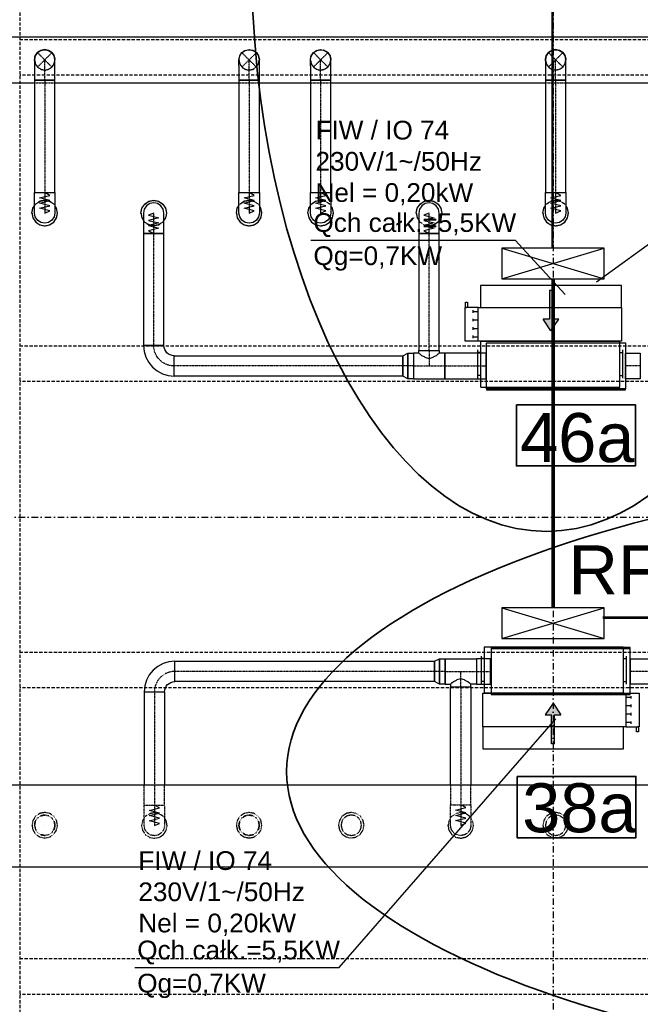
# Model space of a CAD drawing. Header units: centimetres. Extents: x -10729 to 144862, y -4437 to 43656.
# Tile 104 of 148: x 8738 to 9345, y 9923 to 10887. Entities that reach past the tile are written whole.
import ezdxf

# ---------------------------------------------------------------- set-up
doc = ezdxf.new("R2010")
doc.units = ezdxf.units.CM
doc.header["$LTSCALE"] = 0.1
for name, pattern in [('CADVENT_CENTERLINE', [9.9, 7.4, -1, 0.5, -1]), ('CADVENT_HIDDEN', [0.8, 0.25, -0.55]), ('Kondygnacja  -0_5$0$HIDDEN', [9.525, 6.35, -3.175]), ('Kondygnacja  -0_5$0$HIDDEN2', [4.7625, 3.175, -1.5875]), ('Osie rzutów$0$DASHDOT2', [12.7, 6.35, -3.175, 0, -3.175])]:
    doc.linetypes.add(name, pattern=pattern)
for name, color, linetype, lineweight in [('AU Odnośnik', 131, 'Continuous', 25), ('AU opis', 7, 'Continuous', 35), ('AU Sieć LON', 1, 'Continuous', 50), ('AU Strefa obsługiwana', 90, 'Continuous', 35), ('bgde_urządzenia', 3, 'Continuous', 30)]:
    doc.layers.add(name, color=color, linetype=linetype, lineweight=lineweight)
for name, color, linetype in [('AU Szafki Klimakonwektorów', 183, 'Continuous'), ('bgde-nawiewCEN', 7, 'Continuous'), ('bgde-nawiewDETAILS', 1, 'Continuous'), ('bgde-nawiewEXP', 1, 'Continuous'), ('bgde-nawiewHIDDEN', 1, 'Continuous'), ('bgde_opis urządzen', 6, 'Continuous'), ('Kondygnacja  -0_5$0$ARCH_KONSTR_POWYŻEJ RZUTU', 8, 'Kondygnacja  -0_5$0$HIDDEN'), ('Kondygnacja  -0_5$0$ARCH_KONSTR_POWYŻEJ RZUTU_IST', 8, 'Kondygnacja  -0_5$0$HIDDEN2'), ('Osie rzutów$0$ARCH_INFO_OSIE_IST', 8, 'Osie rzutów$0$DASHDOT2'), ('Osie rzutów$0$ARCH_INFO_OSIE_OPISY_IST', 8, 'Continuous')]:
    doc.layers.add(name, color=color, linetype=linetype)
doc.styles.add('Arial', font='ARIAL.TTF')

# ---------------------------------------------------------------- blocks, each defined once
blk = doc.blocks.new('Osie rzutów')
at = {"layer": 'Osie rzutów$0$ARCH_INFO_OSIE_IST', "ltscale": 10}
for p, q in [((9260, 12510), (9260, 4623.26)), ((4436.04, 10400), (13655, 10400))]:
    blk.add_line(p, q, dxfattribs=at)
blk = doc.blocks.new('Kondygnacja  -0_5$0$konstrukcja istniejąca -0.5')
at = {"layer": 'Kondygnacja  -0_5$0$ARCH_KONSTR_POWYŻEJ RZUTU_IST', "ltscale": 10}
for points in [[(8738, 10975), (8738, 9825)], [(8738, 10567.89), (9782, 10567.89)], [(9782, 10532.89), (8738, 10532.89)], [(8738, 10267.89), (9782, 10267.89)], [(9782, 10232.89), (8738, 10232.89)], [(8738, 9967.89), (9782, 9967.89)], [(9782, 9932.89), (8738, 9932.89)]]:
    blk.add_lwpolyline(points, dxfattribs=at)
at = {"layer": 'Kondygnacja  -0_5$0$ARCH_KONSTR_POWYŻEJ RZUTU_IST', "ltscale": 10, "elevation": 0}
for points in [[(8738, 10867.89), (9782, 10867.89)], [(9782, 10832.89), (8738, 10832.89)]]:
    blk.add_lwpolyline(points, dxfattribs=at)

msp = doc.modelspace()

# ---------------------------------------------------------------- hatches: boundary and pattern name
at = {"layer": 'bgde_urządzenia'}
h = msp.add_hatch(color=256, dxfattribs=at)
h.paths.add_polyline_path([(9256.395, 10605.516), (9259.395, 10605.516), (9259.395, 10593.85), (9265.585, 10593.85), (9257.895, 10582.422), (9250.205, 10593.85), (9256.395, 10593.85)])
h.paths.add_polyline_path([(9256.395, 10622.183), (9259.395, 10622.183), (9259.395, 10605.516), (9256.395, 10605.516)])
h = msp.add_hatch(color=256, dxfattribs=at)
h.paths.add_polyline_path([(9261.498, 10194.803), (9258.498, 10194.803), (9258.498, 10206.468), (9252.308, 10206.468), (9259.998, 10217.896), (9267.688, 10206.468), (9261.498, 10206.468)])
h.paths.add_polyline_path([(9261.498, 10178.135), (9258.498, 10178.135), (9258.498, 10194.803), (9261.498, 10194.803)])

# ---------------------------------------------------------------- linework, layer by layer
at = {"layer": 'AU Odnośnik'}
msp.add_line((9302.596, 10630.434), (9745.836, 10953.147), dxfattribs=at)
at = {"layer": 'AU opis'}
for points in [[(9224.152, 10510.203), (9340.541, 10510.203), (9340.541, 10450.196), (9224.152, 10450.196)], [(9224.69, 10146.275), (9341.079, 10146.275), (9341.079, 10086.267), (9224.69, 10086.267)]]:
    msp.add_lwpolyline(points, close=True, dxfattribs=at)
at = {"layer": 'AU Sieć LON', "color": 1}
for p, q in [((9259.406, 11831.59), (9259.406, 10663.839)), ((9259.406, 10633.839), (9259.406, 10311.873)), ((9260.645, 10633.32), (9260.645, 10311.355)), ((9308.704, 10301.925), (10453.107, 10301.925)), ((9309.943, 10301.407), (10454.346, 10301.407))]:
    msp.add_line(p, q, dxfattribs=at)
at = {"layer": 'AU Strefa obsługiwana', "extrusion": (0, 0, -1)}
msp.add_ellipse((9253.433, 10951.805), major_axis=(0, 565.597), ratio=0.510585, start_param=-1.5707963, end_param=4.712389, dxfattribs=at)
at = {"layer": 'AU Strefa obsługiwana'}
msp.add_ellipse((9844.459, 10151.022), major_axis=(845.197, 0), ratio=0.3589101, dxfattribs=at)
at = {"layer": 'AU Szafki Klimakonwektorów'}
for p, q in [((9309.952, 10663.32), (9209.952, 10663.32)), ((9209.952, 10663.32), (9209.952, 10633.32)), ((9209.952, 10633.32), (9309.952, 10663.32)), ((9209.952, 10663.32), (9309.952, 10633.32)), ((9309.952, 10663.32), (9209.952, 10663.32)), ((9209.952, 10663.32), (9209.952, 10633.32)), ((9209.952, 10633.32), (9309.952, 10663.32)), ((9209.952, 10663.32), (9309.952, 10633.32)), ((9309.952, 10633.32), (9309.952, 10663.32)), ((9309.952, 10633.32), (9309.952, 10663.32)), ((9209.952, 10633.32), (9309.952, 10633.32)), ((9209.952, 10633.32), (9309.952, 10633.32)), ((9309.943, 10311.355), (9209.943, 10311.355)), ((9309.943, 10311.355), (9209.943, 10311.355)), ((9209.943, 10311.355), (9209.943, 10281.355)), ((9209.943, 10281.355), (9309.943, 10311.355)), ((9209.943, 10311.355), (9309.943, 10281.355)), ((9309.943, 10281.355), (9309.943, 10311.355)), ((9209.943, 10281.355), (9309.943, 10281.355))]:
    msp.add_line(p, q, dxfattribs=at)
at = {"layer": 'bgde-nawiewCEN', "linetype": 'CADVENT_CENTERLINE', "ltscale": 0.06}
for p, q in [((8762.52, 10827.809), (8762.52, 10847.809)), ((8962.52, 10827.809), (8962.52, 10847.809)), ((9032.52, 10827.809), (9032.52, 10847.809)), ((9262.52, 10827.809), (9262.52, 10847.809)), ((8762.52, 10827.809), (8762.52, 10717.811)), ((8962.52, 10827.809), (8962.52, 10717.811)), ((9032.52, 10827.809), (9032.52, 10717.811)), ((9262.52, 10827.809), (9262.52, 10717.811)), ((8762.52, 10717.811), (8762.52, 10715.942)), ((8762.52, 10715.942), (8762.52, 10710.831)), ((8762.52, 10710.831), (8762.52, 10708.051)), ((8962.52, 10717.811), (8962.52, 10715.942)), ((8962.52, 10715.942), (8962.52, 10710.831)), ((8962.52, 10710.831), (8962.52, 10708.051)), ((9032.52, 10717.811), (9032.52, 10715.942)), ((9032.52, 10715.942), (9032.52, 10710.831)), ((9032.52, 10710.831), (9032.52, 10708.051)), ((9262.52, 10717.811), (9262.52, 10715.942)), ((9262.52, 10715.942), (9262.52, 10710.831)), ((9262.52, 10710.831), (9262.52, 10708.051)), ((8762.52, 10708.051), (8762.52, 10705.699)), ((8762.52, 10705.699), (8762.52, 10703.737)), ((8762.52, 10703.737), (8762.52, 10702.131)), ((8762.52, 10702.131), (8762.52, 10700.846)), ((8762.52, 10700.846), (8762.52, 10699.844)), ((8962.52, 10708.051), (8962.52, 10705.699)), ((8962.52, 10705.699), (8962.52, 10703.737)), ((8962.52, 10703.737), (8962.52, 10702.131)), ((8962.52, 10702.131), (8962.52, 10700.846)), ((8962.52, 10700.846), (8962.52, 10699.844)), ((9032.52, 10708.051), (9032.52, 10705.699)), ((9032.52, 10705.699), (9032.52, 10703.737)), ((9032.52, 10703.737), (9032.52, 10702.131)), ((9032.52, 10702.131), (9032.52, 10700.846)), ((9032.52, 10700.846), (9032.52, 10699.844)), ((9262.52, 10708.051), (9262.52, 10705.699)), ((9262.52, 10705.699), (9262.52, 10703.737)), ((9262.52, 10703.737), (9262.52, 10702.131)), ((9262.52, 10702.131), (9262.52, 10700.846)), ((9262.52, 10700.846), (9262.52, 10699.844)), ((8762.52, 10699.844), (8762.52, 10699.091)), ((8762.52, 10699.091), (8762.52, 10698.552)), ((8762.52, 10698.552), (8762.52, 10698.191)), ((8762.52, 10698.191), (8762.52, 10697.971)), ((8762.52, 10697.971), (8762.52, 10697.859)), ((8762.52, 10697.859), (8762.52, 10697.811)), ((8869.19, 10697.764), (8869.19, 10697.811)), ((8869.19, 10697.651), (8869.19, 10697.764)), ((8869.19, 10697.432), (8869.19, 10697.651)), ((8869.19, 10697.071), (8869.19, 10697.432)), ((8869.19, 10696.531), (8869.19, 10697.071)), ((8869.19, 10695.779), (8869.19, 10696.531)), ((8869.19, 10694.777), (8869.19, 10695.779)), ((8869.19, 10693.491), (8869.19, 10694.777)), ((8869.19, 10691.886), (8869.19, 10693.491)), ((8869.19, 10689.924), (8869.19, 10691.886)), ((8962.52, 10699.844), (8962.52, 10699.091)), ((8962.52, 10699.091), (8962.52, 10698.552)), ((8962.52, 10698.552), (8962.52, 10698.191)), ((8962.52, 10698.191), (8962.52, 10697.971)), ((8962.52, 10697.971), (8962.52, 10697.859)), ((8962.52, 10697.859), (8962.52, 10697.811)), ((9032.52, 10699.844), (9032.52, 10699.091)), ((9032.52, 10699.091), (9032.52, 10698.552)), ((9032.52, 10698.552), (9032.52, 10698.191)), ((9032.52, 10698.191), (9032.52, 10697.971)), ((9032.52, 10697.971), (9032.52, 10697.859)), ((9032.52, 10697.859), (9032.52, 10697.811)), ((9138.613, 10697.764), (9138.613, 10697.811)), ((9138.613, 10697.651), (9138.613, 10697.764)), ((9138.613, 10697.432), (9138.613, 10697.651)), ((9138.613, 10697.071), (9138.613, 10697.432)), ((9138.613, 10696.531), (9138.613, 10697.071)), ((9138.613, 10695.779), (9138.613, 10696.531)), ((9138.613, 10694.777), (9138.613, 10695.779)), ((9138.613, 10693.491), (9138.613, 10694.777)), ((9138.613, 10691.886), (9138.613, 10693.491)), ((9138.613, 10689.924), (9138.613, 10691.886)), ((9262.52, 10699.844), (9262.52, 10699.091)), ((9262.52, 10699.091), (9262.52, 10698.552)), ((9262.52, 10698.552), (9262.52, 10698.191)), ((9262.52, 10698.191), (9262.52, 10697.971)), ((9262.52, 10697.971), (9262.52, 10697.859)), ((9262.52, 10697.859), (9262.52, 10697.811)), ((8869.19, 10687.571), (8869.19, 10689.924)), ((8869.19, 10684.792), (8869.19, 10687.571)), ((8869.19, 10679.681), (8869.19, 10684.792)), ((9138.613, 10687.571), (9138.613, 10689.924)), ((9138.613, 10684.792), (9138.613, 10687.571)), ((9138.613, 10679.681), (9138.613, 10684.792)), ((8869.19, 10677.811), (8869.19, 10679.681)), ((8869.19, 10568.134), (8869.19, 10677.811)), ((9138.613, 10677.811), (9138.613, 10679.681)), ((9138.613, 10563.134), (9138.613, 10677.811)), ((9138.613, 10563.134), (9138.613, 10548.134)), ((9113.013, 10548.134), (8889.19, 10548.134)), ((9123.313, 10548.134), (9113.013, 10548.134)), ((9123.313, 10548.134), (9138.613, 10548.134)), ((9138.613, 10548.134), (9153.913, 10548.134)), ((9153.913, 10548.134), (9194.551, 10548.134)), ((9194.951, 10548.134), (9194.551, 10548.134)), ((9330.951, 10548.134), (9331.351, 10548.134)), ((9345.351, 10548.134), (9331.351, 10548.134)), ((9144.004, 10249.043), (8889.779, 10249.043)), ((9154.304, 10249.043), (9144.004, 10249.043)), ((9154.304, 10249.043), (9169.604, 10249.043)), ((9169.604, 10234.043), (9169.604, 10249.043)), ((9169.604, 10249.043), (9184.904, 10249.043)), ((9184.904, 10249.043), (9198.904, 10249.043)), ((9199.304, 10249.043), (9198.904, 10249.043)), ((9335.304, 10249.043), (9335.704, 10249.043)), ((9376.342, 10249.043), (9335.704, 10249.043)), ((8869.779, 10229.043), (8869.779, 10118.16)), ((9169.604, 10234.043), (9169.604, 10118.337)), ((8869.779, 10118.16), (8869.779, 10116.29)), ((8869.779, 10116.29), (8869.779, 10111.179)), ((9169.604, 10118.337), (9169.604, 10116.468)), ((9169.604, 10116.468), (9169.604, 10111.357)), ((8869.779, 10111.179), (8869.779, 10108.4)), ((8869.779, 10108.4), (8869.779, 10106.047)), ((8869.779, 10106.047), (8869.779, 10104.086)), ((8869.779, 10104.086), (8869.779, 10102.48)), ((8869.779, 10102.48), (8869.779, 10101.194)), ((9169.604, 10111.357), (9169.604, 10108.577)), ((9169.604, 10108.577), (9169.604, 10106.225)), ((9169.604, 10106.225), (9169.604, 10104.263)), ((9169.604, 10104.263), (9169.604, 10102.657)), ((9169.604, 10102.657), (9169.604, 10101.371)), ((8869.779, 10101.194), (8869.779, 10100.192)), ((8869.779, 10100.192), (8869.779, 10099.44)), ((8869.779, 10099.44), (8869.779, 10098.9)), ((8869.779, 10098.9), (8869.779, 10098.539)), ((8869.779, 10098.539), (8869.779, 10098.32)), ((8869.779, 10098.32), (8869.779, 10098.207)), ((8869.779, 10098.207), (8869.779, 10098.16)), ((9169.604, 10101.371), (9169.604, 10100.37)), ((9169.604, 10100.37), (9169.604, 10099.617)), ((9169.604, 10099.617), (9169.604, 10099.078)), ((9169.604, 10099.078), (9169.604, 10098.717)), ((9169.604, 10098.717), (9169.604, 10098.497)), ((9169.604, 10098.497), (9169.604, 10098.385)), ((9169.604, 10098.385), (9169.604, 10098.337))]:
    msp.add_line(p, q, dxfattribs=at)
at = {"layer": 'bgde-nawiewCEN', "linetype": 'CADVENT_CENTERLINE', "ltscale": 0.06, "extrusion": (0, 0, -1)}
msp.add_arc((-8889.19, 10568.134), 20, 270, 0, dxfattribs=at)
at = {"layer": 'bgde-nawiewCEN', "linetype": 'CADVENT_CENTERLINE', "ltscale": 0.06}
msp.add_arc((8889.779, 10229.043), 20, 90, 180, dxfattribs=at)
at = {"layer": 'bgde-nawiewDETAILS', "linetype": 'CADVENT_HIDDEN'}
for p, q in [((8755.449, 10840.738), (8769.591, 10854.88)), ((8755.449, 10854.88), (8769.591, 10840.738)), ((8955.449, 10840.738), (8969.591, 10854.88)), ((8955.449, 10854.88), (8969.591, 10840.738)), ((9025.449, 10840.738), (9039.591, 10854.88)), ((9025.449, 10854.88), (9039.591, 10840.738)), ((9255.449, 10840.738), (9269.591, 10854.88)), ((9255.449, 10854.88), (9269.591, 10840.738))]:
    msp.add_line(p, q, dxfattribs=at)
at = {"layer": 'bgde-nawiewEXP', "linetype": 'Continuous'}
for points in [[(8255.953, 10870.309), (9880.098, 10870.309), (9880.098, 10825.309), (9880.098, 10825.309), (9892.508, 10825.309), (9892.508, 10870.309), (9880.098, 10870.309)], [(8752.707, 10848.261), (8752.962, 10850.748), (8754.814, 10854.182), (8755.336, 10854.607)], [(8753.15, 10850.976), (8753.281, 10851.636), (8755.449, 10854.88), (8757.528, 10856.269)], [(8755.901, 10855.067), (8757.84, 10856.646), (8761.578, 10857.765), (8762.247, 10857.696)], [(8758.134, 10856.674), (8758.693, 10857.048), (8762.52, 10857.809), (8764.972, 10857.321)], [(8762.972, 10857.622), (8765.459, 10857.367), (8768.893, 10855.515), (8769.318, 10854.993)], [(8765.687, 10857.179), (8766.347, 10857.048), (8769.591, 10854.88), (8770.98, 10852.802)], [(8769.779, 10854.428), (8771.357, 10852.49), (8772.476, 10848.752), (8772.407, 10848.082)], [(8952.71, 10848.267), (8952.952, 10850.716), (8954.793, 10854.156), (8955.333, 10854.599)], [(8953.281, 10851.636), (8955.449, 10854.88), (8958.693, 10857.048), (8958.113, 10856.66)], [(8953.281, 10851.636), (8955.449, 10854.88), (8957.496, 10856.248)], [(8955.907, 10855.07), (8957.81, 10856.63), (8961.545, 10857.761), (8962.239, 10857.693)], [(8958.693, 10857.048), (8962.52, 10857.809), (8964.935, 10857.329)], [(8958.693, 10857.048), (8962.52, 10857.809), (8966.347, 10857.048), (8965.663, 10857.184)], [(8962.978, 10857.62), (8965.427, 10857.377), (8968.868, 10855.536), (8969.31, 10854.997)], [(8966.347, 10857.048), (8969.591, 10854.88), (8970.959, 10852.833)], [(8966.347, 10857.048), (8969.591, 10854.88), (8971.759, 10851.636), (8972.52, 10847.809)], [(8969.781, 10854.423), (8971.342, 10852.519), (8972.473, 10848.785), (8972.404, 10848.09)], [(9022.707, 10848.261), (9022.962, 10850.748), (9024.814, 10854.182), (9025.336, 10854.607)], [(9023.281, 10851.636), (9025.449, 10854.88), (9028.693, 10857.048), (9028.134, 10856.674)], [(9023.281, 10851.636), (9025.449, 10854.88), (9027.528, 10856.269)], [(9025.901, 10855.067), (9027.84, 10856.646), (9031.578, 10857.765), (9032.247, 10857.696)], [(9028.693, 10857.048), (9032.52, 10857.809), (9034.972, 10857.321)], [(9028.693, 10857.048), (9032.52, 10857.809), (9036.347, 10857.048), (9035.687, 10857.179)], [(9032.972, 10857.622), (9035.459, 10857.367), (9038.893, 10855.515), (9039.318, 10854.993)], [(9036.347, 10857.048), (9039.591, 10854.88), (9040.98, 10852.802)], [(9036.347, 10857.048), (9039.591, 10854.88), (9041.759, 10851.636), (9042.52, 10847.809)], [(9039.779, 10854.428), (9041.357, 10852.49), (9042.476, 10848.752), (9042.407, 10848.082)], [(9252.702, 10848.249), (9252.981, 10850.81), (9254.856, 10854.232), (9255.343, 10854.624)], [(9253.16, 10851.023), (9253.281, 10851.636), (9255.449, 10854.88), (9257.592, 10856.312)], [(9255.889, 10855.062), (9257.897, 10856.676), (9261.642, 10857.77), (9262.264, 10857.703)], [(9258.174, 10856.701), (9258.693, 10857.048), (9262.52, 10857.809), (9265.047, 10857.306)], [(9262.96, 10857.627), (9265.521, 10857.348), (9268.943, 10855.474), (9269.335, 10854.986)], [(9265.734, 10857.17), (9266.347, 10857.048), (9269.591, 10854.88), (9271.023, 10852.738)], [(9269.773, 10854.441), (9271.387, 10852.432), (9272.482, 10848.687), (9272.414, 10848.066)], [(8752.52, 10847.809), (8753.008, 10850.261)], [(8771.385, 10852.196), (8771.759, 10851.636), (8772.52, 10847.809)], [(8952.52, 10841.951), (8952.52, 10827.809), (8972.52, 10827.809), (8972.52, 10847.809), (8971.759, 10851.636), (8971.371, 10852.216)], [(8952.52, 10841.951), (8952.52, 10847.809), (8953.281, 10851.636), (8953.145, 10850.951)], [(8952.52, 10847.809), (8953.001, 10850.223)], [(9022.52, 10841.951), (9022.52, 10827.809), (9042.52, 10827.809), (9042.52, 10847.809), (9041.759, 10851.636), (9041.385, 10852.196)], [(9022.52, 10841.951), (9022.52, 10847.809), (9023.281, 10851.636), (9023.15, 10850.976)], [(9022.52, 10847.809), (9023.008, 10850.261)], [(9252.52, 10847.809), (9253.023, 10850.336)], [(9271.412, 10852.156), (9271.759, 10851.636), (9272.52, 10847.809)], [(8702.52, 10825.309), (8752.52, 10825.309)], [(8772.52, 10825.309), (8952.52, 10825.309)], [(8972.52, 10825.309), (9022.52, 10825.309)], [(9042.52, 10825.309), (9252.52, 10825.309)], [(9272.52, 10825.309), (9462.52, 10825.309)], [(8856.69, 10697.811), (8857.641, 10702.595), (8860.351, 10706.65), (8864.406, 10709.36), (8869.19, 10710.311), (8873.973, 10709.36), (8878.028, 10706.65), (8880.738, 10702.595), (8881.69, 10697.811), (8880.738, 10693.028), (8879.19, 10690.71)], [(9126.113, 10697.811), (9127.064, 10702.595), (9129.774, 10706.65), (9133.829, 10709.36), (9138.613, 10710.311), (9143.396, 10709.36), (9147.451, 10706.65), (9150.161, 10702.595), (9151.113, 10697.811), (9150.161, 10693.028), (9148.613, 10690.71)], [(8750.02, 10697.811), (8750.972, 10693.028), (8753.681, 10688.973), (8757.737, 10686.263), (8762.52, 10685.311), (8767.304, 10686.263), (8771.359, 10688.973), (8774.069, 10693.028), (8775.02, 10697.811), (8774.069, 10702.595), (8772.52, 10704.913)], [(8750.02, 10697.811), (8750.972, 10702.595), (8752.52, 10704.913)], [(8950.02, 10697.811), (8950.972, 10693.028), (8953.681, 10688.973), (8957.737, 10686.263), (8962.52, 10685.311), (8967.304, 10686.263), (8971.359, 10688.973), (8974.069, 10693.028), (8975.02, 10697.811), (8974.069, 10702.595), (8972.52, 10704.913)], [(8950.02, 10697.811), (8950.972, 10702.595), (8952.52, 10704.913)], [(9020.02, 10697.811), (9020.972, 10693.028), (9023.681, 10688.973), (9027.737, 10686.263), (9032.52, 10685.311), (9037.304, 10686.263), (9041.359, 10688.973), (9044.069, 10693.028), (9045.02, 10697.811), (9044.069, 10702.595), (9042.52, 10704.913)], [(9020.02, 10697.811), (9020.972, 10702.595), (9022.52, 10704.913)], [(9250.02, 10697.811), (9250.972, 10693.028), (9253.681, 10688.973), (9257.737, 10686.263), (9262.52, 10685.311), (9267.304, 10686.263), (9271.359, 10688.973), (9274.069, 10693.028), (9275.02, 10697.811), (9274.069, 10702.595), (9272.52, 10704.913)], [(9250.02, 10697.811), (9250.972, 10702.595), (9252.52, 10704.913)], [(8856.69, 10697.811), (8857.641, 10693.028), (8859.19, 10690.71)], [(9126.113, 10697.811), (9127.064, 10693.028), (9128.613, 10690.71)], [(9128.613, 10560.634), (9128.613, 10563.134), (9148.613, 10563.134), (9148.613, 10560.634)], [(9194.551, 10535.634), (9194.551, 10560.634), (9194.951, 10560.634)], [(9330.951, 10535.634), (9331.351, 10535.634), (9331.351, 10560.634), (9330.951, 10560.634)], [(9194.551, 10535.634), (9194.951, 10535.634)], [(9154.304, 10236.543), (9154.304, 10261.543), (9184.904, 10261.543), (9184.904, 10236.543), (9179.604, 10236.543)], [(9198.904, 10236.543), (9198.904, 10261.543), (9199.304, 10261.543)], [(9335.304, 10236.543), (9335.704, 10236.543), (9335.704, 10261.543), (9335.304, 10261.543)], [(9154.304, 10236.543), (9159.604, 10236.543), (9159.604, 10234.043), (9179.604, 10234.043), (9179.604, 10236.543), (9178.843, 10237.305), (9178.203, 10237.495), (9176.675, 10239.023), (9174.029, 10240.205), (9173.431, 10240.803), (9169.604, 10241.942), (9165.777, 10240.803), (9165.178, 10240.205), (9162.533, 10239.023), (9161.004, 10237.495), (9160.365, 10237.305), (9159.604, 10236.543)], [(8859.779, 10229.043), (8859.779, 10137.759)], [(8859.779, 10229.043), (8879.779, 10229.043), (8879.779, 10137.759)], [(9159.604, 10137.759), (9159.604, 10234.043), (9179.604, 10234.043), (9179.604, 10137.759)], [(9198.904, 10236.543), (9199.304, 10236.543)]]:
    msp.add_lwpolyline(points, dxfattribs=at)
for points in [[(8752.52, 10841.951), (8752.52, 10827.809), (8772.52, 10827.809), (8772.52, 10847.809), (8771.759, 10851.636), (8769.591, 10854.88), (8766.347, 10857.048), (8762.52, 10857.809), (8758.693, 10857.048), (8755.449, 10854.88), (8753.281, 10851.636), (8752.52, 10847.809), (8752.52, 10844.438)], [(9252.52, 10838.92), (9252.52, 10827.809), (9272.52, 10827.809), (9272.52, 10847.809), (9271.759, 10851.636), (9269.591, 10854.88), (9266.347, 10857.048), (9262.52, 10857.809), (9258.693, 10857.048), (9255.449, 10854.88), (9253.281, 10851.636), (9252.52, 10847.809), (9252.52, 10841.951)], [(8752.52, 10827.809), (8752.52, 10717.811), (8772.52, 10717.811), (8772.52, 10827.809), (8753.281, 10827.809)], [(8952.52, 10827.809), (8952.52, 10717.811), (8972.52, 10717.811), (8972.52, 10827.809), (8953.281, 10827.809)], [(9022.52, 10827.809), (9022.52, 10717.811), (9042.52, 10717.811), (9042.52, 10827.809), (9023.281, 10827.809)], [(9252.52, 10827.809), (9252.52, 10717.811), (9272.52, 10717.811), (9272.52, 10827.809), (9253.281, 10827.809)], [(8752.52, 10702.131), (8752.52, 10717.811), (8772.52, 10717.811), (8772.52, 10697.811), (8771.759, 10693.985), (8769.591, 10690.74), (8766.347, 10688.573), (8762.52, 10687.811), (8758.693, 10688.573), (8755.449, 10690.74), (8753.281, 10693.985), (8752.52, 10697.811), (8752.52, 10700.846)], [(8952.52, 10697.811), (8952.52, 10717.811), (8972.52, 10717.811), (8972.52, 10697.811), (8971.759, 10693.985), (8969.591, 10690.74), (8966.347, 10688.573), (8962.52, 10687.811), (8958.693, 10688.573), (8955.449, 10690.74), (8953.281, 10693.985)], [(9022.52, 10700.846), (9022.52, 10717.811), (9042.52, 10717.811), (9042.52, 10697.811), (9041.759, 10693.985), (9039.591, 10690.74), (9036.347, 10688.573), (9032.52, 10687.811), (9028.693, 10688.573), (9025.449, 10690.74), (9023.281, 10693.985), (9022.52, 10697.811), (9022.52, 10699.844)], [(9252.52, 10697.811), (9252.52, 10717.811), (9272.52, 10717.811), (9272.52, 10697.811), (9271.759, 10693.985), (9269.591, 10690.74), (9266.347, 10688.573), (9262.52, 10687.811), (9258.693, 10688.573), (9255.449, 10690.74), (9253.281, 10693.985)], [(8859.19, 10697.432), (8859.19, 10677.811), (8879.19, 10677.811), (8879.19, 10697.811), (8878.428, 10701.638), (8876.261, 10704.883), (8873.016, 10707.05), (8869.19, 10707.811), (8865.363, 10707.05), (8862.119, 10704.883), (8859.951, 10701.638), (8859.19, 10697.811), (8859.19, 10697.651)], [(9128.613, 10697.071), (9128.613, 10677.811), (9148.613, 10677.811), (9148.613, 10697.811), (9147.851, 10701.638), (9145.684, 10704.883), (9142.439, 10707.05), (9138.613, 10707.811), (9134.786, 10707.05), (9131.542, 10704.883), (9129.374, 10701.638), (9128.613, 10697.811), (9128.613, 10697.432)], [(8859.19, 10568.134), (8879.19, 10568.134), (8879.19, 10677.811), (8859.19, 10677.811)], [(9128.613, 10563.134), (9148.613, 10563.134), (9148.613, 10677.811), (9128.613, 10677.811)], [(8859.19, 10568.134), (8859.766, 10562.281), (8861.473, 10556.653), (8864.246, 10551.467), (8867.976, 10546.921), (8872.523, 10543.19), (8877.709, 10540.417), (8883.337, 10538.71), (8889.19, 10538.134), (8889.19, 10558.134), (8887.239, 10558.326), (8885.363, 10558.895), (8883.634, 10559.819), (8882.119, 10561.063), (8880.875, 10562.578), (8879.951, 10564.307), (8879.382, 10566.183), (8879.19, 10568.134), (8859.951, 10568.134)], [(9194.951, 10524.634), (9330.951, 10524.634), (9330.951, 10525.634), (9194.951, 10525.634), (9194.951, 10570.634), (9330.951, 10570.634), (9330.951, 10525.634), (9194.951, 10525.634)], [(8889.19, 10538.134), (8889.19, 10558.134), (9113.013, 10558.134), (9113.013, 10538.134)], [(9113.013, 10538.134), (9113.013, 10558.134), (9117.828, 10560.634), (9117.828, 10535.634)], [(9117.828, 10535.634), (9117.828, 10560.634), (9123.313, 10560.634), (9123.313, 10535.634)], [(9123.313, 10535.634), (9153.913, 10535.634), (9153.913, 10560.634), (9148.613, 10560.634), (9147.851, 10559.873), (9147.212, 10559.682), (9145.684, 10558.154), (9143.038, 10556.973), (9142.439, 10556.374), (9138.613, 10555.235), (9134.786, 10556.374), (9134.187, 10556.973), (9131.542, 10558.154), (9130.013, 10559.682), (9129.374, 10559.873), (9128.613, 10560.634), (9123.313, 10560.634), (9123.313, 10536.585)], [(9153.913, 10535.634), (9194.551, 10535.634), (9194.551, 10560.634), (9153.913, 10560.634), (9153.913, 10536.585)], [(9331.351, 10535.634), (9331.351, 10560.634), (9345.351, 10560.634), (9345.351, 10535.634)], [(9199.304, 10271.543), (9335.304, 10271.543), (9335.304, 10272.543), (9199.304, 10272.543)], [(9199.304, 10226.543), (9335.304, 10226.543), (9335.304, 10271.543), (9199.304, 10271.543)], [(8859.779, 10229.043), (8879.779, 10229.043), (8879.971, 10230.994), (8880.541, 10232.87), (8881.465, 10234.599), (8882.708, 10236.114), (8884.224, 10237.358), (8885.952, 10238.282), (8887.828, 10238.851), (8889.779, 10239.043), (8889.779, 10259.043), (8883.927, 10258.467), (8878.299, 10256.76), (8873.112, 10253.987), (8868.566, 10250.257), (8864.835, 10245.711), (8862.063, 10240.524), (8860.356, 10234.896)], [(8889.779, 10239.043), (8889.779, 10259.043), (9144.004, 10259.043), (9144.004, 10239.043)], [(9144.004, 10239.043), (9144.004, 10259.043), (9148.82, 10261.543), (9148.82, 10236.543)], [(9148.82, 10236.543), (9148.82, 10261.543), (9154.304, 10261.543), (9154.304, 10236.543)], [(9184.904, 10236.543), (9198.904, 10236.543), (9198.904, 10261.543), (9184.904, 10261.543), (9184.904, 10237.495)], [(9335.704, 10236.543), (9335.704, 10261.543), (9376.342, 10261.543), (9376.342, 10236.543)], [(7011.585, 10057.759), (11187.437, 10057.759), (11187.437, 10137.759), (7011.585, 10137.759), (7011.585, 10097.759)]]:
    msp.add_lwpolyline(points, close=True, dxfattribs=at)
at = {"layer": 'bgde-nawiewEXP'}
for points in [[(8762.52, 10697.811), (8767.52, 10699.941), (8757.52, 10702.477), (8767.52, 10704.999), (8757.52, 10707.528), (8767.52, 10710.081), (8757.52, 10712.617), (8767.52, 10715.163), (8762.52, 10717.811)], [(8962.52, 10697.811), (8967.52, 10699.941), (8957.52, 10702.477), (8967.52, 10704.999), (8957.52, 10707.528), (8967.52, 10710.081), (8957.52, 10712.617), (8967.52, 10715.163), (8962.52, 10717.811)], [(9032.52, 10697.811), (9037.52, 10699.941), (9027.52, 10702.477), (9037.52, 10704.999), (9027.52, 10707.528), (9037.52, 10710.081), (9027.52, 10712.617), (9037.52, 10715.163), (9032.52, 10717.811)], [(9262.52, 10697.811), (9267.52, 10699.941), (9257.52, 10702.477), (9267.52, 10704.999), (9257.52, 10707.528), (9267.52, 10710.081), (9257.52, 10712.617), (9267.52, 10715.163), (9262.52, 10717.811)], [(8869.19, 10697.811), (8864.19, 10695.682), (8874.19, 10693.146), (8864.19, 10690.623), (8874.19, 10688.095), (8864.19, 10685.542), (8874.19, 10683.006), (8864.19, 10680.46), (8869.19, 10677.811)], [(9138.613, 10697.811), (9133.613, 10695.682), (9143.613, 10693.146), (9133.613, 10690.623), (9143.613, 10688.095), (9133.613, 10685.542), (9143.613, 10683.006), (9133.613, 10680.46), (9138.613, 10677.811)]]:
    msp.add_lwpolyline(points, dxfattribs=at)
at = {"layer": 'bgde-nawiewHIDDEN', "linetype": 'CADVENT_HIDDEN'}
for points in [[(8755.336, 10854.607), (8755.901, 10855.067)], [(8757.528, 10856.269), (8758.134, 10856.674)], [(8762.247, 10857.696), (8762.972, 10857.622)], [(8764.972, 10857.321), (8765.687, 10857.179)], [(8769.318, 10854.993), (8769.779, 10854.428)], [(8955.333, 10854.599), (8955.907, 10855.07)], [(8957.496, 10856.248), (8958.113, 10856.66)], [(8962.239, 10857.693), (8962.978, 10857.62)], [(8964.935, 10857.329), (8965.663, 10857.184)], [(8969.31, 10854.997), (8969.781, 10854.423)], [(9025.336, 10854.607), (9025.901, 10855.067)], [(9027.528, 10856.269), (9028.134, 10856.674)], [(9032.247, 10857.696), (9032.972, 10857.622)], [(9034.972, 10857.321), (9035.687, 10857.179)], [(9039.318, 10854.993), (9039.779, 10854.428)], [(9255.343, 10854.624), (9255.889, 10855.062)], [(9257.592, 10856.312), (9258.174, 10856.701)], [(9262.264, 10857.703), (9262.96, 10857.627)], [(9265.047, 10857.306), (9265.734, 10857.17)], [(9269.335, 10854.986), (9269.773, 10854.441)], [(8752.52, 10847.809), (8753.281, 10843.982), (8755.449, 10840.738), (8758.693, 10838.57), (8762.52, 10837.809), (8766.347, 10838.57), (8769.591, 10840.738), (8771.759, 10843.982), (8772.52, 10847.809)], [(8752.565, 10846.866), (8752.707, 10848.261)], [(8752.565, 10846.866), (8753.683, 10843.128), (8756.147, 10840.103), (8759.581, 10838.251), (8763.463, 10837.854), (8767.201, 10838.972), (8770.226, 10841.436), (8772.079, 10844.87), (8772.407, 10848.082)], [(8753.008, 10850.261), (8753.15, 10850.976)], [(8770.98, 10852.802), (8771.385, 10852.196)], [(8952.52, 10847.809), (8953.281, 10843.982), (8955.449, 10840.738), (8958.693, 10838.57), (8962.52, 10837.809), (8966.347, 10838.57), (8969.591, 10840.738), (8971.759, 10843.982), (8972.52, 10847.809)], [(8952.568, 10846.833), (8952.71, 10848.267)], [(8952.568, 10846.833), (8953.699, 10843.099), (8956.173, 10840.082), (8959.613, 10838.241), (8963.496, 10837.857), (8967.23, 10838.988), (8970.248, 10841.462), (8972.088, 10844.902), (8972.404, 10848.09)], [(8953.001, 10850.223), (8953.145, 10850.951)], [(8970.959, 10852.833), (8971.371, 10852.216)], [(9022.52, 10847.809), (9023.281, 10843.982), (9025.449, 10840.738), (9028.693, 10838.57), (9032.52, 10837.809), (9036.347, 10838.57), (9039.591, 10840.738), (9041.759, 10843.982), (9042.52, 10847.809)], [(9022.565, 10846.866), (9022.707, 10848.261)], [(9022.565, 10846.866), (9023.683, 10843.128), (9026.147, 10840.103), (9029.581, 10838.251), (9033.463, 10837.854), (9037.201, 10838.972), (9040.226, 10841.436), (9042.079, 10844.87), (9042.407, 10848.082)], [(9023.008, 10850.261), (9023.15, 10850.976)], [(9040.98, 10852.802), (9041.385, 10852.196)], [(9252.52, 10847.809), (9253.281, 10843.982), (9255.449, 10840.738), (9258.693, 10838.57), (9262.52, 10837.809), (9266.347, 10838.57), (9269.591, 10840.738), (9271.759, 10843.982), (9272.52, 10847.809)], [(9252.559, 10846.931), (9252.702, 10848.249)], [(9252.559, 10846.931), (9253.653, 10843.186), (9256.097, 10840.144), (9259.519, 10838.27), (9263.398, 10837.848), (9267.144, 10838.942), (9270.185, 10841.386), (9272.059, 10844.808), (9272.414, 10848.066)], [(9253.023, 10850.336), (9253.16, 10851.023)], [(9271.023, 10852.738), (9271.412, 10852.156)], [(8752.52, 10825.309), (8772.52, 10825.309)], [(8952.52, 10825.309), (8972.52, 10825.309)], [(9022.52, 10825.309), (9042.52, 10825.309)], [(9252.52, 10825.309), (9272.52, 10825.309)], [(8750.02, 10697.811), (8750.972, 10693.028), (8753.681, 10688.973), (8757.737, 10686.263), (8762.52, 10685.311), (8767.304, 10686.263), (8771.359, 10688.973), (8774.069, 10693.028), (8775.02, 10697.811), (8774.069, 10702.595), (8771.359, 10706.65), (8767.304, 10709.36), (8762.52, 10710.311), (8757.737, 10709.36), (8753.681, 10706.65), (8752.52, 10704.913)], [(8750.02, 10697.811), (8750.972, 10702.595), (8753.681, 10706.65), (8757.737, 10709.36), (8762.52, 10710.311), (8767.304, 10709.36), (8771.359, 10706.65), (8772.52, 10704.913)], [(8856.69, 10697.811), (8857.641, 10702.595), (8860.351, 10706.65), (8864.406, 10709.36), (8869.19, 10710.311), (8873.973, 10709.36), (8878.028, 10706.65), (8880.738, 10702.595), (8881.69, 10697.811), (8880.738, 10693.028), (8878.028, 10688.973), (8873.973, 10686.263), (8869.19, 10685.311), (8864.406, 10686.263), (8860.351, 10688.973), (8864.406, 10686.263), (8869.19, 10685.311), (8873.973, 10686.263), (8878.028, 10688.973), (8879.19, 10690.71)], [(8950.02, 10697.811), (8950.972, 10693.028), (8953.681, 10688.973), (8957.737, 10686.263), (8962.52, 10685.311), (8967.304, 10686.263), (8971.359, 10688.973), (8974.069, 10693.028), (8975.02, 10697.811), (8974.069, 10702.595), (8971.359, 10706.65), (8967.304, 10709.36), (8962.52, 10710.311), (8957.737, 10709.36), (8953.681, 10706.65), (8952.52, 10704.913)], [(8950.02, 10697.811), (8950.972, 10702.595), (8953.681, 10706.65), (8957.737, 10709.36), (8962.52, 10710.311), (8967.304, 10709.36), (8971.359, 10706.65), (8972.52, 10704.913)], [(9020.02, 10697.811), (9020.972, 10693.028), (9023.681, 10688.973), (9027.737, 10686.263), (9032.52, 10685.311), (9037.304, 10686.263), (9041.359, 10688.973), (9044.069, 10693.028), (9045.02, 10697.811), (9044.069, 10702.595), (9041.359, 10706.65), (9037.304, 10709.36), (9032.52, 10710.311), (9027.737, 10709.36), (9023.681, 10706.65), (9022.52, 10704.913)], [(9020.02, 10697.811), (9020.972, 10702.595), (9023.681, 10706.65), (9027.737, 10709.36), (9032.52, 10710.311), (9037.304, 10709.36), (9041.359, 10706.65), (9042.52, 10704.913)], [(9126.113, 10697.811), (9127.064, 10702.595), (9129.774, 10706.65), (9133.829, 10709.36), (9138.613, 10710.311), (9143.396, 10709.36), (9147.451, 10706.65), (9150.161, 10702.595), (9151.113, 10697.811), (9150.161, 10693.028), (9147.451, 10688.973), (9143.396, 10686.263), (9138.613, 10685.311), (9133.829, 10686.263), (9129.774, 10688.973), (9133.829, 10686.263), (9138.613, 10685.311), (9143.396, 10686.263), (9147.451, 10688.973), (9148.613, 10690.71)], [(9250.02, 10697.811), (9250.972, 10693.028), (9253.681, 10688.973), (9257.737, 10686.263), (9262.52, 10685.311), (9267.304, 10686.263), (9271.359, 10688.973), (9274.069, 10693.028), (9275.02, 10697.811), (9274.069, 10702.595), (9271.359, 10706.65), (9267.304, 10709.36), (9262.52, 10710.311), (9257.737, 10709.36), (9253.681, 10706.65), (9252.52, 10704.913)], [(9250.02, 10697.811), (9250.972, 10702.595), (9253.681, 10706.65), (9257.737, 10709.36), (9262.52, 10710.311), (9267.304, 10709.36), (9271.359, 10706.65), (9272.52, 10704.913)], [(8856.69, 10697.811), (8857.641, 10693.028), (8860.351, 10688.973), (8859.19, 10690.71)], [(9126.113, 10697.811), (9127.064, 10693.028), (9129.774, 10688.973), (9128.613, 10690.71)], [(9194.951, 10535.634), (9194.951, 10560.634)], [(9330.951, 10535.634), (9330.951, 10560.634)], [(9199.304, 10236.543), (9199.304, 10261.543)], [(9335.304, 10236.543), (9335.304, 10261.543)], [(8859.779, 10118.16), (8879.779, 10118.16), (8879.779, 10137.759)], [(8859.779, 10118.16), (8859.779, 10137.759)], [(9159.604, 10137.759), (9159.604, 10118.337), (9179.604, 10118.337), (9179.604, 10137.759)], [(8752.52, 10098.477), (8753.281, 10102.304), (8755.449, 10105.548), (8758.693, 10107.716), (8762.52, 10108.477), (8766.347, 10107.716)], [(8766.347, 10107.716), (8762.52, 10108.477)], [(8766.347, 10107.716), (8769.591, 10105.548), (8771.759, 10102.304)], [(8771.759, 10102.304), (8769.591, 10105.548)], [(8752.52, 10098.477), (8753.281, 10094.65), (8755.449, 10091.406), (8758.693, 10089.238), (8762.52, 10088.477)], [(8766.347, 10089.238), (8769.591, 10091.406), (8771.759, 10094.65)], [(8771.759, 10094.65), (8769.591, 10091.406)], [(8771.759, 10102.304), (8772.52, 10098.477), (8771.759, 10094.65)], [(8771.759, 10094.65), (8772.52, 10098.477)], [(8762.52, 10088.477), (8758.693, 10089.238)], [(8762.52, 10088.477), (8766.347, 10089.238)], [(8766.347, 10089.238), (8762.52, 10088.477)]]:
    msp.add_lwpolyline(points, dxfattribs=at)
for points in [[(8859.779, 10098.9), (8859.779, 10118.16), (8879.779, 10118.16), (8879.779, 10098.16), (8879.018, 10094.333), (8876.85, 10091.089), (8873.606, 10088.921), (8869.779, 10088.16), (8865.952, 10088.921), (8862.708, 10091.089), (8860.541, 10094.333), (8859.779, 10098.16), (8859.779, 10098.539)], [(9159.604, 10102.657), (9159.604, 10118.337), (9179.604, 10118.337), (9179.604, 10098.337), (9178.843, 10094.511), (9176.675, 10091.266), (9173.431, 10089.099), (9169.604, 10088.337), (9165.777, 10089.099), (9162.533, 10091.266), (9160.365, 10094.511), (9159.604, 10098.337), (9159.604, 10101.371)], [(8750.02, 10098.477), (8750.972, 10093.694), (8753.681, 10089.638), (8757.737, 10086.929), (8762.52, 10085.977), (8767.304, 10086.929), (8771.359, 10089.638), (8774.069, 10093.694), (8775.02, 10098.477), (8774.069, 10103.261), (8771.359, 10107.316), (8767.304, 10110.026), (8762.52, 10110.977), (8757.737, 10110.026), (8753.681, 10107.316), (8750.972, 10103.261)], [(8750.02, 10098.477), (8750.972, 10093.694), (8753.681, 10089.638), (8757.737, 10086.929), (8762.52, 10085.977), (8767.304, 10086.929), (8771.359, 10089.638), (8774.069, 10093.694), (8775.02, 10098.477), (8774.069, 10103.261), (8771.359, 10107.316), (8767.304, 10110.026), (8762.52, 10110.977), (8757.737, 10110.026), (8753.681, 10107.316), (8750.972, 10103.261)], [(8752.52, 10098.477), (8753.281, 10094.65), (8755.449, 10091.406), (8758.693, 10089.238), (8762.52, 10088.477), (8766.347, 10089.238), (8769.591, 10091.406), (8771.759, 10094.65), (8772.52, 10098.477), (8771.759, 10102.304), (8769.591, 10105.548), (8766.347, 10107.716), (8762.52, 10108.477), (8758.693, 10107.716), (8755.449, 10105.548), (8753.281, 10102.304)], [(8857.279, 10098.16), (8858.231, 10093.376), (8860.94, 10089.321), (8864.996, 10086.611), (8869.779, 10085.66), (8874.563, 10086.611), (8878.618, 10089.321), (8881.328, 10093.376), (8882.279, 10098.16), (8881.328, 10102.943), (8878.618, 10106.998), (8874.563, 10109.708), (8869.779, 10110.66), (8864.996, 10109.708), (8860.94, 10106.998), (8858.231, 10102.943)], [(8857.279, 10098.16), (8858.231, 10093.376), (8860.94, 10089.321), (8864.996, 10086.611), (8869.779, 10085.66), (8874.563, 10086.611), (8878.618, 10089.321), (8881.328, 10093.376), (8882.279, 10098.16), (8881.328, 10102.943), (8878.618, 10106.998), (8874.563, 10109.708), (8869.779, 10110.66), (8864.996, 10109.708), (8860.94, 10106.998), (8858.231, 10102.943)], [(8950.02, 10098.477), (8950.972, 10093.694), (8953.681, 10089.638), (8957.737, 10086.929), (8962.52, 10085.977), (8967.304, 10086.929), (8971.359, 10089.638), (8974.069, 10093.694), (8975.02, 10098.477), (8974.069, 10103.261), (8971.359, 10107.316), (8967.304, 10110.026), (8962.52, 10110.977), (8957.737, 10110.026), (8953.681, 10107.316), (8950.972, 10103.261)], [(8950.02, 10098.477), (8950.972, 10093.694), (8953.681, 10089.638), (8957.737, 10086.929), (8962.52, 10085.977), (8967.304, 10086.929), (8971.359, 10089.638), (8974.069, 10093.694), (8975.02, 10098.477), (8974.069, 10103.261), (8971.359, 10107.316), (8967.304, 10110.026), (8962.52, 10110.977), (8957.737, 10110.026), (8953.681, 10107.316), (8950.972, 10103.261)], [(8952.52, 10098.477), (8953.281, 10102.304), (8955.449, 10105.548), (8958.693, 10107.716), (8962.52, 10108.477), (8966.347, 10107.716), (8969.591, 10105.548), (8971.759, 10102.304), (8972.52, 10098.477), (8971.759, 10094.65), (8969.591, 10091.406), (8966.347, 10089.238), (8962.52, 10088.477), (8958.693, 10089.238), (8955.449, 10091.406), (8953.281, 10094.65)], [(8952.52, 10098.477), (8953.281, 10094.65), (8955.449, 10091.406), (8958.693, 10089.238), (8962.52, 10088.477), (8966.347, 10089.238), (8969.591, 10091.406), (8971.759, 10094.65), (8972.52, 10098.477), (8971.759, 10102.304), (8969.591, 10105.548), (8966.347, 10107.716), (8962.52, 10108.477), (8958.693, 10107.716), (8955.449, 10105.548), (8953.281, 10102.304)], [(9050.02, 10098.477), (9050.972, 10093.694), (9053.681, 10089.638), (9057.737, 10086.929), (9062.52, 10085.977), (9067.304, 10086.929), (9071.359, 10089.638), (9074.069, 10093.694), (9075.02, 10098.477), (9074.069, 10103.261), (9071.359, 10107.316), (9067.304, 10110.026), (9062.52, 10110.977), (9057.737, 10110.026), (9053.681, 10107.316), (9050.972, 10103.261)], [(9050.02, 10098.477), (9050.972, 10093.694), (9053.681, 10089.638), (9057.737, 10086.929), (9062.52, 10085.977), (9067.304, 10086.929), (9071.359, 10089.638), (9074.069, 10093.694), (9075.02, 10098.477), (9074.069, 10103.261), (9071.359, 10107.316), (9067.304, 10110.026), (9062.52, 10110.977), (9057.737, 10110.026), (9053.681, 10107.316), (9050.972, 10103.261)], [(9052.52, 10098.477), (9053.281, 10094.65), (9055.449, 10091.406), (9058.693, 10089.238), (9062.52, 10088.477), (9066.347, 10089.238), (9069.591, 10091.406), (9071.759, 10094.65), (9072.52, 10098.477), (9071.759, 10102.304), (9069.591, 10105.548), (9066.347, 10107.716), (9062.52, 10108.477), (9058.693, 10107.716), (9055.449, 10105.548), (9053.281, 10102.304)], [(9052.52, 10098.477), (9053.281, 10094.65), (9055.449, 10091.406), (9058.693, 10089.238), (9062.52, 10088.477), (9066.347, 10089.238), (9069.591, 10091.406), (9071.759, 10094.65), (9072.52, 10098.477), (9071.759, 10102.304), (9069.591, 10105.548), (9066.347, 10107.716), (9062.52, 10108.477), (9058.693, 10107.716), (9055.449, 10105.548), (9053.281, 10102.304)], [(9157.104, 10098.337), (9158.055, 10093.554), (9160.765, 10089.499), (9164.82, 10086.789), (9169.604, 10085.837), (9174.387, 10086.789), (9178.443, 10089.499), (9181.152, 10093.554), (9182.104, 10098.337), (9181.152, 10103.121), (9178.443, 10107.176), (9174.387, 10109.886), (9169.604, 10110.837), (9164.82, 10109.886), (9160.765, 10107.176), (9158.055, 10103.121)], [(9157.104, 10098.337), (9158.055, 10093.554), (9160.765, 10089.499), (9164.82, 10086.789), (9169.604, 10085.837), (9174.387, 10086.789), (9178.443, 10089.499), (9181.152, 10093.554), (9182.104, 10098.337), (9181.152, 10103.121), (9178.443, 10107.176), (9174.387, 10109.886), (9169.604, 10110.837), (9164.82, 10109.886), (9160.765, 10107.176), (9158.055, 10103.121)], [(9250.02, 10098.477), (9250.972, 10093.694), (9253.681, 10089.638), (9257.737, 10086.929), (9262.52, 10085.977), (9267.304, 10086.929), (9271.359, 10089.638), (9274.069, 10093.694), (9275.02, 10098.477), (9274.069, 10103.261), (9271.359, 10107.316), (9267.304, 10110.026), (9262.52, 10110.977), (9257.737, 10110.026), (9253.681, 10107.316), (9250.972, 10103.261)], [(9250.02, 10098.477), (9250.972, 10093.694), (9253.681, 10089.638), (9257.737, 10086.929), (9262.52, 10085.977), (9267.304, 10086.929), (9271.359, 10089.638), (9274.069, 10093.694), (9275.02, 10098.477), (9274.069, 10103.261), (9271.359, 10107.316), (9267.304, 10110.026), (9262.52, 10110.977), (9257.737, 10110.026), (9253.681, 10107.316), (9250.972, 10103.261)], [(9252.52, 10098.477), (9253.281, 10094.65), (9255.449, 10091.406), (9258.693, 10089.238), (9262.52, 10088.477), (9266.347, 10089.238), (9269.591, 10091.406), (9271.759, 10094.65), (9272.52, 10098.477), (9271.759, 10102.304), (9269.591, 10105.548), (9266.347, 10107.716), (9262.52, 10108.477), (9258.693, 10107.716), (9255.449, 10105.548), (9253.281, 10102.304)], [(9252.52, 10098.477), (9253.281, 10094.65), (9255.449, 10091.406), (9258.693, 10089.238), (9262.52, 10088.477), (9266.347, 10089.238), (9269.591, 10091.406), (9271.759, 10094.65), (9272.52, 10098.477), (9271.759, 10102.304), (9269.591, 10105.548), (9266.347, 10107.716), (9262.52, 10108.477), (9258.693, 10107.716), (9255.449, 10105.548), (9253.281, 10102.304)]]:
    msp.add_lwpolyline(points, close=True, dxfattribs=at)
at = {"layer": 'bgde-nawiewHIDDEN'}
for points in [[(8869.779, 10098.16), (8874.779, 10100.289), (8864.779, 10102.826), (8874.779, 10105.348), (8864.779, 10107.876), (8874.779, 10110.43), (8864.779, 10112.966), (8874.779, 10115.511), (8869.779, 10118.16)], [(9169.604, 10098.337), (9174.604, 10100.467), (9164.604, 10103.003), (9174.604, 10105.525), (9164.604, 10108.054), (9174.604, 10110.607), (9164.604, 10113.143), (9174.604, 10115.689), (9169.604, 10118.337)], [(8762.52, 10098.477), (8762.52, 10098.477)], [(8962.52, 10098.477), (8962.52, 10098.477)], [(9062.52, 10098.477), (9062.52, 10098.477)], [(9262.52, 10098.477), (9262.52, 10098.477)]]:
    msp.add_lwpolyline(points, dxfattribs=at)
at = {"layer": 'bgde_opis urządzen'}
for p, q in [((9023.066, 10671.398), (9222.954, 10671.398)), ((9222.954, 10671.398), (9271.816, 10618.219, -170.95)), ((9050.51, 9959.235, -24.5), (9262.656, 10202.785, -170.95)), ((8850.622, 9959.235, -24.5), (9050.51, 9959.235, -24.5))]:
    msp.add_line(p, q, dxfattribs=at)
at = {"layer": 'bgde_urządzenia'}
for p, q in [((9188.995, 10627.016, -170.95), (9188.995, 10605.516, -170.95)), ((9326.795, 10627.016, -170.95), (9188.995, 10627.016, -170.95)), ((9326.795, 10605.516, -170.95), (9326.795, 10627.016, -170.95)), ((9256.395, 10622.183, -170.95), (9256.395, 10593.85, -170.95)), ((9256.395, 10622.183, -170.95), (9259.395, 10622.183, -170.95)), ((9259.395, 10622.183, -170.95), (9259.395, 10593.85, -170.95)), ((9186.795, 10605.516, -170.95), (9173.795, 10605.516, -170.95)), ((9173.795, 10572.516, -170.95), (9173.795, 10605.516, -170.95)), ((9173.795, 10605.516, -170.95), (9175.295, 10605.516, -170.95)), ((9174.295, 10605.516, -170.95), (9174.295, 10610.516, -170.95)), ((9174.295, 10610.516, -170.95), (9176.295, 10610.516, -170.95)), ((9176.295, 10610.516, -170.95), (9176.295, 10605.516, -170.95)), ((9186.795, 10572.516, -170.95), (9186.795, 10605.516, -170.95)), ((9186.795, 10605.516, -170.95), (9188.995, 10605.516, -170.95)), ((9188.995, 10605.516, -170.95), (9326.795, 10605.516, -170.95)), ((9326.795, 10605.516, -170.95), (9326.795, 10572.516, -170.95)), ((9181.595, 10602.641, -170.95), (9181.595, 10600.141, -170.95)), ((9181.595, 10601.391, -170.95), (9186.795, 10601.391, -170.95)), ((9181.595, 10594.391, -170.95), (9181.595, 10591.891, -170.95)), ((9181.595, 10593.141, -170.95), (9186.795, 10593.141, -170.95)), ((9181.595, 10586.141, -170.95), (9181.595, 10583.641, -170.95)), ((9181.595, 10584.891, -170.95), (9186.795, 10584.891, -170.95)), ((9257.895, 10582.422, -170.95), (9250.205, 10593.85, -170.95)), ((9256.395, 10593.85, -170.95), (9250.205, 10593.85, -170.95)), ((9257.895, 10582.422, -170.95), (9265.585, 10593.85, -170.95)), ((9265.585, 10593.85, -170.95), (9259.395, 10593.85, -170.95)), ((9181.595, 10577.891, -170.95), (9181.595, 10575.391, -170.95)), ((9181.595, 10576.641, -170.95), (9186.795, 10576.641, -170.95)), ((9186.795, 10572.516, -170.95), (9173.795, 10572.516, -170.95)), ((9326.795, 10572.516, -170.95), (9186.795, 10572.516, -170.95)), ((9189.295, 10527.516, -170.95), (9189.295, 10572.516, -170.95)), ((9189.295, 10572.516, -170.95), (9325.295, 10572.516, -170.95)), ((9325.295, 10527.516, -170.95), (9325.295, 10572.516, -170.95)), ((9186.295, 10536.266, -170.95), (9186.295, 10563.766, -170.95)), ((9189.295, 10561.266, -170.95), (9186.295, 10561.266, -170.95)), ((9325.295, 10561.266, -170.95), (9328.295, 10561.266, -170.95)), ((9328.295, 10536.266, -170.95), (9328.295, 10563.766, -170.95)), ((9189.295, 10538.766, -170.95), (9186.295, 10538.766, -170.95)), ((9325.295, 10538.766, -170.95), (9328.295, 10538.766, -170.95)), ((9189.295, 10527.516, -170.95), (9325.295, 10527.516, -170.95)), ((9192.598, 10272.803, 94.5), (9192.598, 10227.803, 94.5)), ((9328.598, 10272.803, 94.5), (9192.598, 10272.803, 94.5)), ((9328.598, 10272.803, 94.5), (9328.598, 10227.803, 94.5)), ((9189.598, 10264.053, 94.5), (9189.598, 10236.553, 94.5)), ((9192.598, 10261.553, 94.5), (9189.598, 10261.553, 94.5)), ((9328.598, 10261.553, 94.5), (9331.598, 10261.553, 94.5)), ((9331.598, 10264.053, 94.5), (9331.598, 10236.553, 94.5)), ((9192.598, 10239.053, 94.5), (9189.598, 10239.053, 94.5)), ((9328.598, 10239.053, 94.5), (9331.598, 10239.053, 94.5)), ((9191.098, 10194.803, 94.5), (9191.098, 10227.803, 94.5)), ((9191.098, 10227.803, 94.5), (9331.098, 10227.803, 94.5)), ((9328.598, 10227.803, 94.5), (9192.598, 10227.803, 94.5)), ((9331.098, 10227.803, 94.5), (9331.098, 10194.803, 94.5)), ((9331.098, 10227.803, 94.5), (9344.098, 10227.803, 94.5)), ((9344.098, 10227.803, 94.5), (9344.098, 10194.803, 94.5)), ((9336.298, 10223.678, 94.5), (9331.098, 10223.678, 94.5)), ((9336.298, 10222.428, 94.5), (9336.298, 10224.928, 94.5)), ((9259.998, 10217.896, 94.5), (9252.308, 10206.468, 94.5)), ((9259.998, 10217.896, 94.5), (9267.688, 10206.468, 94.5)), ((9336.298, 10215.428, 94.5), (9331.098, 10215.428, 94.5)), ((9336.298, 10214.178, 94.5), (9336.298, 10216.678, 94.5)), ((9336.298, 10205.928, 94.5), (9336.298, 10208.428, 94.5)), ((9252.308, 10206.468, 94.5), (9258.498, 10206.468, 94.5)), ((9258.498, 10178.135, 94.5), (9258.498, 10206.468, 94.5)), ((9261.498, 10178.135, 94.5), (9261.498, 10206.468, 94.5)), ((9261.498, 10206.468, 94.5), (9267.688, 10206.468, 94.5)), ((9336.298, 10207.178, 94.5), (9331.098, 10207.178, 94.5)), ((9336.298, 10198.928, 94.5), (9331.098, 10198.928, 94.5)), ((9336.298, 10197.678, 94.5), (9336.298, 10200.178, 94.5)), ((9328.898, 10194.803, 94.5), (9191.098, 10194.803, 94.5)), ((9191.098, 10194.803, 94.5), (9191.098, 10173.303, 94.5)), ((9328.898, 10173.303, 94.5), (9328.898, 10194.803, 94.5)), ((9331.098, 10194.803, 94.5), (9328.898, 10194.803, 94.5)), ((9331.098, 10194.803, 94.5), (9344.098, 10194.803, 94.5)), ((9341.598, 10189.803, 94.5), (9341.598, 10194.803, 94.5)), ((9343.598, 10189.803, 94.5), (9341.598, 10189.803, 94.5)), ((9344.098, 10194.803, 94.5), (9342.598, 10194.803, 94.5)), ((9343.598, 10194.803, 94.5), (9343.598, 10189.803, 94.5)), ((9191.098, 10173.303, 94.5), (9328.898, 10173.303, 94.5)), ((9261.498, 10178.135, 94.5), (9258.498, 10178.135, 94.5))]:
    msp.add_line(p, q, dxfattribs=at)

# ---------------------------------------------------------------- block references
at = {"layer": 'Kondygnacja  -0_5$0$ARCH_KONSTR_POWYŻEJ RZUTU'}
msp.add_blockref('Kondygnacja  -0_5$0$konstrukcja istniejąca -0.5', (0, 0), dxfattribs=at)
at = {"layer": 'Osie rzutów$0$ARCH_INFO_OSIE_OPISY_IST'}
msp.add_blockref('Osie rzutów', (0, 0), dxfattribs=at)

# ---------------------------------------------------------------- texts
at = {"layer": 'AU opis', "char_height": 48, "width": 72.77772, "attachment_point": 1, "style": 'Arial'}
for s, insert in [('46a', (9227.695, 10501.997)), ('38a', (9229.78, 10139.57))]:
    msp.add_mtext(s, dxfattribs=dict(at, insert=insert))
at = {"layer": 'AU Szafki Klimakonwektorów', "insert": (9275.109, 10372.463), "char_height": 48, "width": 1074.22285, "attachment_point": 1, "style": 'Arial'}
msp.add_mtext('RFCU098.7', dxfattribs=at)
at = {"layer": 'bgde_opis urządzen', "char_height": 18.326, "width": 421.7149, "attachment_point": 1, "style": 'Arial'}
for s, insert in [('FIW / IO 74\\P230V/1~/50Hz\\PNel = 0,20kW', (9027.465, 10788.172, 2308.732)), ('Qch całk.=5,5KW', (9025.454, 10697.68, 1120.623)), ('Qg=0,7KW', (9025.454, 10665.201, 1120.623)), ('FIW / IO 74\\P230V/1~/50Hz\\PNel = 0,20kW', (8854.097, 10073.025, 2308.732)), ('Qch całk.=5,5KW', (8853.01, 9985.518, 1096.123)), ('Qg=0,7KW', (8853.01, 9953.039, 1096.123))]:
    msp.add_mtext(s, dxfattribs=dict(at, insert=insert))

doc.saveas('drawing.dxf')
